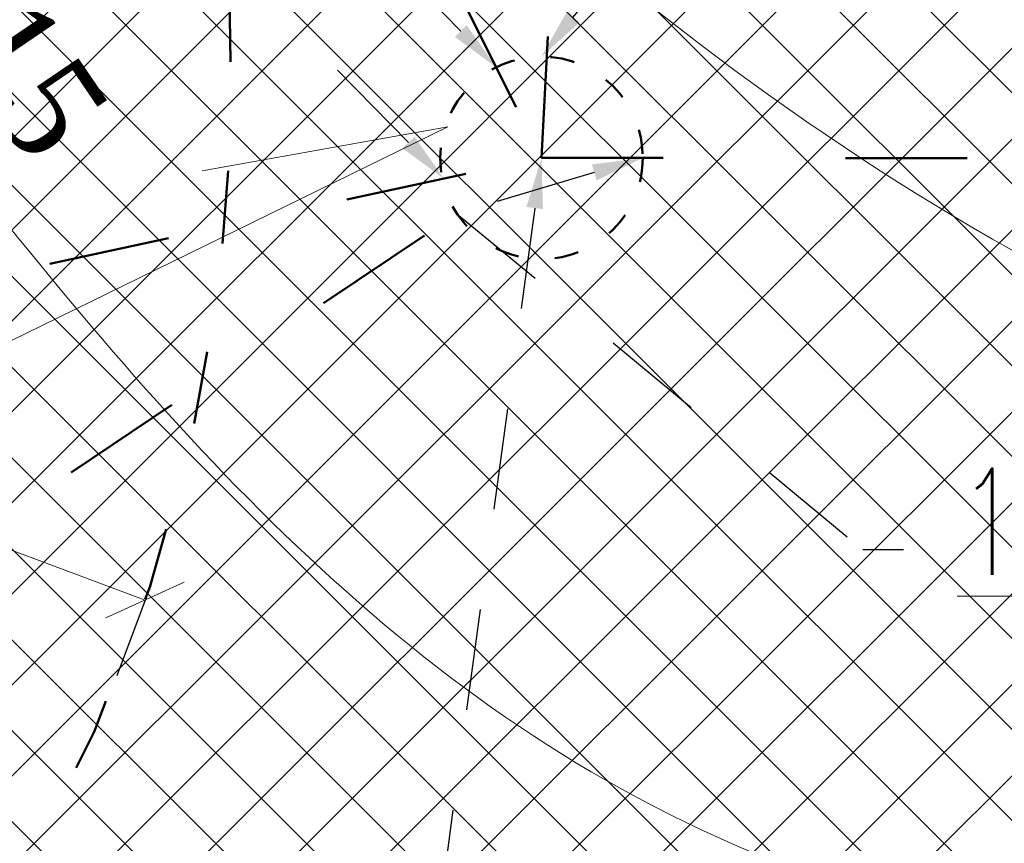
# Model space of a CAD drawing. Header units: metres. Extents: x 7472034 to 8439876, y 5890181 to 5961460.
# Tile 131 of 202: x 8439510.91 to 8439515.77, y 5890380.62 to 5890384.68. Entities that reach past the tile are written whole.
import ezdxf
from ezdxf import colors
from ezdxf.entities.mleader import LeaderData, LeaderLine
from ezdxf.math import Vec2, Vec3

# ---------------------------------------------------------------- set-up
doc = ezdxf.new("R2010")
doc.units = ezdxf.units.M
doc.header["$MEASUREMENT"] = 0
doc.linetypes.add('$0$L218_500', pattern=[1, 0.5, -0.5])
doc.linetypes.add('ACAD_ISO03W100', pattern=[30, 12, -18])
doc.layers.get('0').update_dxf_attribs({"linetype": 'CONTINUOUS', "lineweight": 5})
doc.layers.get('Defpoints').update_dxf_attribs({"linetype": 'CONTINUOUS'})
for name, color, linetype, lineweight in [('### Krawężnik', 6, 'CONTINUOUS', 35), ('### rzędne', 172, 'CONTINUOUS', 35), ('_a_widok', 7, 'CONTINUOUS', 5), ('_IS.KD.B.rura', 124, 'ACAD_ISO03W100', 50), ('_IS.KD.opis.2', 7, 'CONTINUOUS', 18), ('KOLOR-OBIEKT', 21, 'CONTINUOUS', 13), ('T_strefa-8', 20, 'ACAD_ISO03W100', 50), ('ZAG-obrys 018 wymiary', 7, 'CONTINUOUS', 18)]:
    doc.layers.add(name, color=color, linetype=linetype, lineweight=lineweight)
doc.layers.add('100_rzut_wym_wew', color=7, linetype='CONTINUOUS')
doc.layers.add('_IS.BLOK.KD.doziemne', color=7, linetype='CONTINUOUS')
doc.layers.add('_IS_NO', color=11, linetype='CONTINUOUS', lineweight=20, plot=False)
doc.styles.add('DIM', font='simplex.shx', dxfattribs={"width": 0.8})
doc.styles.add('RS', font='Romans.shx', dxfattribs={"width": 0.7})
doc.styles.add('wojtek 1', font='times.ttf', dxfattribs={"height": 0.6})
doc.dimstyles.new('DIM-WEW_500', dxfattribs={"dimscale": 5, "dimtxt": 18, "dimasz": 10, "dimexe": 4, "dimexo": 8, "dimgap": 5, "dimtad": 1, "dimlfac": 0.01, "dimzin": 9, "dimdsep": 46, "dimtxsty": 'DIM', "dimblk": 'ARCHTICK', "dimcen": 5, "dimclrt": 112, "dimadec": 4, "dimazin": 2, "dimtfac": 4, "dimtmove": 0, "dimatfit": 3, "dimldrblk": 'ARCHTICK', "dimfxl": 0, "dimtolj": 1, "dimlwd": 13, "dimarcsym": 0})
pattern_1 = [(45, (967499.2092647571, -71042.97165620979), (-0.2245064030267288, 0.2245064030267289), []), (135, (967499.2092647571, -71042.97165620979), (-0.2245064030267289, -0.2245064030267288), [])]

# ---------------------------------------------------------------- blocks, each defined once
blk = doc.blocks.new('_Oblique')
at = {"color": 0, "linetype": 'ByBlock', "lineweight": -2}
blk.add_line((-0.5, -0.5), (0.5, 0.5), dxfattribs=at)
blk = doc.blocks.new('*D94')
at = {"layer": 'Defpoints', "color": 0, "linetype": 'Continuous', "lineweight": 60}
for p in [(8439516.351271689, 5890381.596295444), (8439514.116921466, 5890380.474832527), (8439515.440602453, 5890377.837592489)]:
    blk.add_point(p, dxfattribs=at)
at = {"layer": 'ZAG-obrys 018 wymiary', "color": 0, "linetype": 'Continuous', "lineweight": -2}
for p, q in [((8439516.710139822, 5890380.881303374), (8439517.854386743, 5890378.601559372)), ((8439514.4757896, 5890379.759840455), (8439515.62003652, 5890377.480096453))]:
    blk.add_line(p, q, dxfattribs=at)
at = {"layer": 'ZAG-obrys 018 wymiary', "color": 0, "linetype": 'Continuous', "lineweight": 13}
blk.add_line((8439517.674952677, 5890378.959055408), (8439515.440602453, 5890377.837592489), dxfattribs=at)
at = {"layer": 'ZAG-obrys 018 wymiary', "color": 0, "linetype": 'Continuous', "lineweight": 13, "xscale": 0.3, "yscale": 0.3, "zscale": 0.3}
for p, rotation in [((8439517.674952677, 5890378.959055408), 26.65294594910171), ((8439515.440602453, 5890377.837592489), 206.6529459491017)]:
    blk.add_blockref('_Oblique', p, dxfattribs=dict(at, rotation=rotation))
at = {"layer": 'ZAG-obrys 018 wymiary', "color": 112, "linetype": 'Continuous', "lineweight": 25, "insert": (8439516.288626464, 5890378.934568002), "char_height": 0.8, "attachment_point": 5, "rotation": 26.652945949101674, "style": 'RS'}
blk.add_mtext('\\A1;2.5', dxfattribs=at)
blk = doc.blocks.new('_ArchTick')
at = {"layer": '100_rzut_wym_wew', "color": 0, "linetype": 'Continuous', "const_width": 0.15}
blk.add_lwpolyline([(-0.5, -0.5), (0.5, 0.5)], dxfattribs=at)
blk = doc.blocks.new('A$C5FF37710')
at = {"layer": '### rzędne', "color": 0, "lineweight": 13, "flags": 128}
blk.add_lwpolyline([(60.04330540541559, 13.90706091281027), (63.32335754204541, 15.51272427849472), (62.11111135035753, 15.29620023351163)], dxfattribs=at)
blk = doc.blocks.new('*D129')
at = {"layer": 'Defpoints', "color": 0, "linetype": 'Continuous', "lineweight": 60}
for p in [(8439504.056658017, 5890384.681464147, -3.95506969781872e-07), (8439511.551133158, 5890381.882859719), (8439511.527139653, 5890381.818606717)]:
    blk.add_point(p, dxfattribs=at)
at = {"layer": 'ZAG-obrys 018 wymiary', "color": 0, "linetype": 'Continuous', "lineweight": -2}
for p, q in [((8439504.03266451, 5890384.617211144), (8439503.892733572, 5890384.242485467)), ((8439511.527139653, 5890381.818606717), (8439511.387208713, 5890381.44388104))]:
    blk.add_line(p, q, dxfattribs=at)
at = {"layer": 'ZAG-obrys 018 wymiary', "color": 0, "linetype": 'Continuous', "lineweight": 13}
blk.add_line((8439504.03266451, 5890384.617211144), (8439511.527139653, 5890381.818606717), dxfattribs=at)
at = {"layer": 'ZAG-obrys 018 wymiary', "color": 0, "linetype": 'Continuous', "lineweight": 13, "xscale": 0.3, "yscale": 0.3, "zscale": 0.3}
for p, rotation in [((8439504.03266451, 5890384.617211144), 159.523244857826), ((8439511.527139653, 5890381.818606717), 339.523244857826)]:
    blk.add_blockref('_Oblique', p, dxfattribs=dict(at, rotation=rotation))
at = {"layer": 'ZAG-obrys 018 wymiary', "color": 112, "linetype": 'Continuous', "lineweight": 25, "insert": (8439506.582002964, 5890384.30569974), "char_height": 0.8, "attachment_point": 5, "rotation": 339.523244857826, "style": 'RS'}
blk.add_mtext('\\A1;8', dxfattribs=at)
blk = doc.blocks.new('*D147')
at = {"layer": 'Defpoints', "color": 0, "linetype": 'Continuous', "lineweight": 60}
for p in [(8439518.474641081, 5890392.018161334, 2.493151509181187e-06), (8439518.617921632, 5890391.73269587), (8439504.104791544, 5890384.805660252)]:
    blk.add_point(p, dxfattribs=at)
at = {"layer": 'ZAG-obrys 018 wymiary', "color": 0, "linetype": 'Continuous', "lineweight": 13}
blk.add_line((8439504.248072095, 5890384.520194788), (8439518.617921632, 5890391.73269587), dxfattribs=at)
at = {"layer": 'ZAG-obrys 018 wymiary', "color": 0, "linetype": 'Continuous', "lineweight": -2}
for p, q in [((8439518.617921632, 5890391.73269587), (8439518.797355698, 5890391.375199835)), ((8439504.248072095, 5890384.520194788), (8439504.427506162, 5890384.162698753))]:
    blk.add_line(p, q, dxfattribs=at)
at = {"layer": 'ZAG-obrys 018 wymiary', "color": 0, "linetype": 'Continuous', "lineweight": 13, "xscale": 0.3, "yscale": 0.3, "zscale": 0.3}
for p, rotation in [((8439518.617921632, 5890391.73269587), 26.65294594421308), ((8439504.248072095, 5890384.520194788), 206.6529459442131)]:
    blk.add_blockref('_Oblique', p, dxfattribs=dict(at, rotation=rotation))
at = {"layer": 'ZAG-obrys 018 wymiary', "color": 112, "linetype": 'Continuous', "lineweight": 25, "insert": (8439511.163845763, 5890388.662689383), "char_height": 0.8, "attachment_point": 5, "rotation": 26.652945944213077, "style": 'RS'}
blk.add_mtext('\\A1;16.1', dxfattribs=at)
blk = doc.blocks.new('*D148')
at = {"layer": 'Defpoints', "color": 0, "linetype": 'Continuous', "lineweight": 60}
for p in [(8439519.620512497, 5890389.735180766), (8439520.190347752, 5890388.599867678, 2.493151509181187e-06), (8439508.570006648, 5890382.76739723)]:
    blk.add_point(p, dxfattribs=at)
at = {"layer": 'ZAG-obrys 018 wymiary', "color": 0, "linetype": 'Continuous', "lineweight": -2}
for p, q in [((8439519.831479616, 5890389.31485975), (8439519.441078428, 5890390.092676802)), ((8439508.211138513, 5890383.482389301), (8439507.820737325, 5890384.260206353))]:
    blk.add_line(p, q, dxfattribs=at)
at = {"layer": 'ZAG-obrys 018 wymiary', "color": 0, "linetype": 'Continuous', "lineweight": 13}
blk.add_line((8439508.000171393, 5890383.902710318), (8439519.620512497, 5890389.735180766), dxfattribs=at)
at = {"layer": 'ZAG-obrys 018 wymiary', "color": 0, "linetype": 'Continuous', "lineweight": 13, "xscale": 0.3, "yscale": 0.3, "zscale": 0.3}
for p, rotation in [((8439519.620512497, 5890389.735180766), 26.65294594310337), ((8439508.000171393, 5890383.902710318), 206.6529459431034)]:
    blk.add_blockref('_Oblique', p, dxfattribs=dict(at, rotation=rotation))
at = {"layer": 'ZAG-obrys 018 wymiary', "color": 112, "linetype": 'Continuous', "lineweight": 25, "insert": (8439514.234347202, 5890387.703097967), "char_height": 0.8, "attachment_point": 5, "rotation": 26.652945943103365, "style": 'RS'}
blk.add_mtext('\\A1;13', dxfattribs=at)
blk = doc.blocks.new('A$C1D2679FE')
at = {"layer": 'KOLOR-OBIEKT', "lineweight": 9, "ltscale": 200}
h = blk.add_hatch(dxfattribs=at)
h.set_pattern_fill('ANSI37', color=253, scale=0.1, angle=16)
h.set_pattern_definition([(61, (-7471780.020262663, -5961378.212846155), (-0.2776917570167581, 0.153927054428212), []), (151, (-7471780.020262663, -5961378.212846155), (-0.153927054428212, -0.2776917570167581), [])])
edge = h.paths.add_edge_path()
edge.add_line((196.975401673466, 33.54016214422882), (192.3495923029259, 34.13512154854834))
edge.add_line((192.3495923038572, 34.13512154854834), (187.7176397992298, 34.7308710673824))
edge.add_line((187.7176398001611, 34.7308710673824), (178.5077782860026, 36.15998750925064))
edge.add_line((178.5077782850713, 36.15998750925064), (176.6601969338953, 36.5026140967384))
edge.add_arc((181.3685569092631, 38.18527459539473), 5.000000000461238, 199.6657310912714, 261.1796204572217)
edge.add_line((180.6018702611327, 33.24440507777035), (187.358021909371, 32.19603671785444))
edge.add_line((187.3580219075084, 32.19603671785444), (192.0230219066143, 31.59603671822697))
edge.add_line((192.0230219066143, 31.59603671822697), (196.6880219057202, 30.9960367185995))
edge.add_line((196.6880219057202, 30.9960367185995), (201.9780219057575, 30.48103671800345))
edge.add_line((201.9780219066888, 30.48103671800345), (207.2680219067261, 29.96603671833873))
edge.add_line((207.2680219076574, 29.96603671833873), (216.468021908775, 29.35603671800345))
edge.add_line((216.4680219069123, 29.35603671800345), (221.8830219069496, 29.11103671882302))
edge.add_line((221.8830219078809, 29.11103671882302), (227.2980219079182, 28.86603671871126))
edge.add_line((227.2980219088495, 28.86603671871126), (233.718021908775, 28.60103671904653))
edge.add_line((233.7180219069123, 28.60103671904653), (240.1380219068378, 28.33603671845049))
edge.add_line((240.1380219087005, 28.33603671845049), (245.3280219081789, 28.076036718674))
edge.add_line((245.3280219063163, 28.076036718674), (246.1380219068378, 28.00603671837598))
edge.add_line((246.1380219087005, 28.00603671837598), (248.4280219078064, 27.98603671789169))
edge.add_line((248.4280219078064, 27.98603671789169), (251.4080219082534, 28.33603671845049))
edge.add_line((251.4080219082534, 28.33603671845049), (255.3380219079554, 29.13603671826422))
edge.add_line((255.3380219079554, 29.13603671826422), (258.1480219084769, 30.35603671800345))
edge.add_line((258.1480219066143, 30.35603671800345), (260.6280219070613, 32.076036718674))
edge.add_line((260.6280219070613, 32.076036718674), (262.7080219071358, 34.29603671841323))
edge.add_line((262.7080219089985, 34.29603671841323), (264.3880219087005, 36.826036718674))
edge.add_line((264.3880219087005, 36.826036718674), (265.608021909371, 39.59603671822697))
edge.add_line((265.6080219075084, 39.59603671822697), (266.4080219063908, 42.53603671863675))
edge.add_line((266.4080219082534, 42.53603671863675), (266.6380219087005, 45.60603671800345))
edge.add_line((266.6380219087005, 45.60603671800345), (266.3380219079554, 48.59603671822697))
edge.add_line((266.3380219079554, 48.59603671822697), (265.628021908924, 51.53603671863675))
edge.add_line((265.6280219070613, 51.53603671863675), (264.5280219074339, 54.28603671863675))
edge.add_line((264.5280219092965, 54.28603671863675), (263.3880219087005, 57.11603671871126))
edge.add_line((263.3880219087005, 57.11603671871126), (262.5430219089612, 59.47103671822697))
edge.add_line((262.5430219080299, 59.47103671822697), (261.6980219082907, 61.826036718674))
edge.add_line((261.6980219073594, 61.826036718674), (260.5980219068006, 65.15103671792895))
edge.add_line((260.5980219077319, 65.15103671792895), (259.4980219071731, 68.47603671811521))
edge.add_line((259.4980219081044, 68.47603671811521), (257.3916487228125, 67.77919145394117))
edge.add_line((257.3916487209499, 67.77919145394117), (258.1675714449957, 64.34697791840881))
edge.add_line((258.167571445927, 64.34697791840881), (259.2776264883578, 60.99158426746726))
edge.add_line((259.2776264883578, 60.99158426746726), (260.1334384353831, 58.60645156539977))
edge.add_line((260.1334384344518, 58.60645156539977), (260.9950570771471, 56.20513570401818))
edge.add_line((260.9950570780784, 56.20513570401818), (262.1522789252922, 53.33238322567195))
edge.add_line((262.1522789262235, 53.33238322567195), (263.1827648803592, 50.75616833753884))
edge.add_line((263.1827648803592, 50.75616833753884), (263.8083402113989, 48.16575780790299))
edge.add_line((263.8083402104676, 48.16575780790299), (264.0684198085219, 45.57363114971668))
edge.add_line((264.0684198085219, 45.57363114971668), (263.8734869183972, 42.97170083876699))
edge.add_line((263.8734869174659, 42.97170083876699), (263.1880731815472, 40.45280535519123))
edge.add_line((263.1880731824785, 40.45280535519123), (262.1337886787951, 38.05906103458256))
edge.add_line((262.1337886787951, 38.05906103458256), (260.6936748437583, 35.89031817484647))
edge.add_line((260.6936748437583, 35.89031817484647), (258.9457271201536, 34.02472012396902))
edge.add_line((258.9457271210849, 34.02472012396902), (256.8967191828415, 32.60363397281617))
edge.add_line((256.8967191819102, 32.60363397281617), (254.5645412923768, 31.59108698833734))
edge.add_line((254.5645412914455, 31.59108698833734), (251.0026761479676, 30.86602538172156))
edge.add_line((251.0026761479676, 30.86602538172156), (248.2893446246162, 30.54734550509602))
edge.add_line((248.2893446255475, 30.54734550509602), (246.2595893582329, 30.56507262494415))
edge.add_line((246.2595893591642, 30.56507262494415), (245.5023283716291, 30.63051493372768))
edge.add_line((245.5023283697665, 30.63051493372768), (240.2548571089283, 30.89339403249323))
edge.add_line((240.2548571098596, 30.89339403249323), (233.8236017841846, 31.1588586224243))
edge.add_line((233.8236017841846, 31.1588586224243), (227.4086662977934, 31.42364957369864))
edge.add_line((227.4086662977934, 31.42364957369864), (221.9987299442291, 31.66842047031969))
edge.add_line((221.9987299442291, 31.66842047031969), (217.4544723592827, 31.90290945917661))
edge.add_line((217.4544723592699, 31.90290945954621), (217.0910134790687, 31.92589690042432))
edge.add_line((217.0910134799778, 31.92589689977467), (214.8768218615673, 32.06593639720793))
edge.add_line((214.876821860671, 32.06593639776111), (207.0033997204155, 32.56390146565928))
edge.add_line((207.0033997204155, 32.56390146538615), (202.2260741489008, 33.02899081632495))
edge.add_line((202.2260741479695, 33.02899081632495), (196.975401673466, 33.54016214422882))
blk = doc.blocks.new('A$C2C426404')
at = {"layer": '_IS_NO', "ltscale": 0.1}
for points, knots in [([(81.48853297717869, 15.975331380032), (78.87586907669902, 16.84686399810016), (76.26450027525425, 17.78992713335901), (72.03847445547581, 21.67736706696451), (65.0990158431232, 30.09408769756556), (58.79946133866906, 33.34467344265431), (58.26247850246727, 34.11525447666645)], [0, 0, 0, 0, 1.278992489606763, 7.78914044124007, 15.74750070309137, 27.64022902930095, 27.64022902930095, 27.64022902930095, 27.64022902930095]), ([(55.69703794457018, 26.44192530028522, 8.07171421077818e-08), (60.47702913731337, 24.37489471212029, 4.118097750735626e-07), (65.41527824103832, 21.38608461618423, 8.932878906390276e-07), (68.42167646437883, 18.98607052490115, -1.681326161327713e-07), (71.60992970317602, 12.73766223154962), (75.29265419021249, 11.98629271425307, 1.662301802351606e-08), (79.75433884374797, 11.20084950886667)], [13.0881689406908, 13.0881689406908, 13.0881689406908, 13.0881689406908, 21.71831455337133, 28.5577747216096, 34.1003045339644, 40.71973107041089, 40.71973107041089, 40.71973107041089, 40.71973107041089]), ([(27.67626924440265, 23.09287754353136, 1.829566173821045e-06), (31.68315875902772, 23.09132452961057, 2.263426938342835e-06), (38.09081487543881, 23.52010669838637, 2.956097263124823e-06), (46.0190905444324, 20.44823641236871), (52.02710655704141, 18.01596992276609, 1.18983141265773e-07), (57.48081744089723, 14.61059598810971, 3.880691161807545e-08), (63.15046560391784, 12.16836789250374), (64.01579423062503, 9.527138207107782), (68.70553139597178, 8.717305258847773), (72.93792583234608, 7.781059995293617)], [0, 0, 0, 0, 11.95042031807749, 19.07916594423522, 25.47980302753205, 30.85202744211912, 32.94528240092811, 39.66304915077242, 46.67346183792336, 46.67346183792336, 46.67346183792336, 46.67346183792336])]:
    blk.add_open_spline(points, degree=3, knots=knots, dxfattribs=at)
at = {"layer": '_IS_NO'}
for points, knots in [([(50.6228041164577, 30.56321178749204, 1.829566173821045e-06), (53.11749188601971, 30.21319374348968), (56.38514522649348, 30.67444155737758), (60.99540497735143, 30.04553546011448), (68.19327101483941, 22.54355850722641, -2.469325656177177e-08), (70.8769634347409, 19.46133922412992, 5.150448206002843e-09), (74.71212187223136, 14.31917844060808, -1.219795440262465e-09), (78.88802252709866, 13.86142715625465), (82.75564656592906, 12.70757211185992)], [0, 0, 0, 0, 7.578698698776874, 9.67195365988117, 16.27655537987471, 24.33370670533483, 30.35915105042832, 36.79354326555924, 36.79354326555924, 36.79354326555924, 36.79354326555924]), ([(61.00408007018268, 18.25321295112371, -1.4627991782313e-07), (63.26592587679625, 17.29233643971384, -1.146969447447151e-07), (66.21503704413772, 16.0340788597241, -3.511225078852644e-09), (68.00314718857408, 11.12305079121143, -2.577520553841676e-08), (71.87222415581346, 10.22267535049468, -9.073252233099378e-09), (76.34470127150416, 9.479967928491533)], [23.00202883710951, 23.00202883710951, 23.00202883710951, 23.00202883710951, 32.14254341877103, 37.86969472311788, 44.68132462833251, 44.68132462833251, 44.68132462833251, 44.68132462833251])]:
    blk.add_open_spline(points, degree=3, knots=knots, dxfattribs=at)
at = {"layer": '_IS_NO', "insert": (71.47503346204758, 20.06493776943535, -2.007742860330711e-06), "char_height": 0.5, "attachment_point": 1, "rotation": 304.2099173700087, "style": 'wojtek 1'}
blk.add_mtext('134,15', dxfattribs=at)
blk = doc.blocks.new('JPII.KD_aktualizacja rzędnych_20.12.2024')
at = {"layer": '_IS.KD.B.rura', "ltscale": 0.05}
for p, q in [((8438644.736812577, 5890698.030779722), (8438653.862159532, 5890679.808619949)), ((8438653.862159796, 5890679.808620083), (8438654.377796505, 5890689.621593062, 6.635853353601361e-07)), ((8438647.803028, 5890675.748843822), (8438653.862058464, 5890679.812604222)), ((8438648.502761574, 5890678.653104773), (8438653.861569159, 5890679.80979885)), ((8438653.862159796, 5890679.808620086), (8438656.745472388, 5890679.807092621))]:
    blk.add_line(p, q, dxfattribs=at)
at = {"layer": '_IS.KD.B.rura', "ltscale": 0.01}
blk.add_circle((8438653.862159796, 5890679.808620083), 0.5, dxfattribs=at)
at = {"layer": '_IS.KD.opis.2', "color": 0, "insert": (8438649.90681028, 5890677.937325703), "char_height": 0.7999999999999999, "width": 2.426505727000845, "attachment_point": 2, "rotation": 33.480218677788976, "style": 'RS'}
blk.add_mtext('\\A1;{\\H0.7x;\\S\uf8fc200PVC/1%;}', dxfattribs=at)
at = {"layer": '_IS.KD.opis.2', "color": 0}
ml = blk.add_multileader_mtext('Standard', dxfattribs=at)
ml.set_content('\\A1;{\\H0.7x;\\C256;\\S132,41/;}', style='RS')
ml.set_leader_properties()
ml.build(insert=Vec2(0, 0))
ml.multileader.update_dxf_attribs({"text_left_attachment_type": 2, "text_right_attachment_type": 2, "dogleg_length": 0.2, "arrow_head_size": 0.25})
ctx = ml.context
ctx.base_point, ctx.char_height, ctx.arrow_head_size, ctx.landing_gap_size, ctx.plane_origin = Vec3(8438649.3536759, 5890682.126627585, 3.692561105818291e-07), 0.75, 0.25, 0.3, Vec3(8438606.654774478, 5890663.838757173, 3.692561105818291e-07)
ctx.left_attachment, ctx.right_attachment, ctx.text_align_type = 2, 2, 1
notes = []
notes.append((ctx, [(1, (1, 1, 0), (8438651.816175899, 5890682.126627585, 3.692561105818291e-07), (-1, 0), 0.2, [(0, [(8438653.638272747, 5890680.255693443, 3.692561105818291e-07)], 0, [])])]))
ctx.mtext.insert, ctx.mtext.width, ctx.mtext.alignment, ctx.mtext.flow_direction = Vec3(8438650.484925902, 5890682.526627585, 3.692561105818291e-07), 9.34447490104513, 2, 5
ml = blk.add_multileader_mtext('Standard', dxfattribs=at)
ml.set_content('\\A1;{\\H0.7x;\\C256;\\S132,67/;}', style='RS')
ml.set_leader_properties()
ml.build(insert=Vec2(0, 0))
ml.multileader.update_dxf_attribs({"text_left_attachment_type": 2, "text_right_attachment_type": 2, "dogleg_length": 0.2, "arrow_head_size": 0.25})
ctx = ml.context
ctx.base_point, ctx.char_height, ctx.arrow_head_size, ctx.landing_gap_size, ctx.plane_origin = Vec3(8438654.829507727, 5890681.263378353, 3.692561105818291e-07), 0.75, 0.25, 0.3, Vec3(8438607.655595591, 5890663.003523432, 3.692561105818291e-07)
ctx.left_attachment, ctx.right_attachment, ctx.text_align_type = 2, 2, 1
notes.append((ctx, [(0, (1, 1, 0), (8438654.629507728, 5890681.263378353, 3.692561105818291e-07), (1, 0), 0.2, [(0, [(8438653.862159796, 5890680.308620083, 3.692561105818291e-07)], 0, [])])]))
ctx.mtext.insert, ctx.mtext.width, ctx.mtext.alignment, ctx.mtext.flow_direction = Vec3(8438656.013257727, 5890681.663378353, 3.692561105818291e-07), 9.34447490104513, 2, 5
ml = blk.add_multileader_mtext('Standard', dxfattribs=at)
ml.set_content('\\A1;{\\H0.7x;\\C256;\\S133,12/;}', style='RS')
ml.set_leader_properties()
ml.build(insert=Vec2(0, 0))
ml.multileader.update_dxf_attribs({"text_left_attachment_type": 2, "text_right_attachment_type": 2, "dogleg_length": 0.2, "arrow_head_size": 0.25})
ctx = ml.context
ctx.base_point, ctx.char_height, ctx.arrow_head_size, ctx.landing_gap_size, ctx.plane_origin = Vec3(8438649.749497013, 5890680.791393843, 3.692561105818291e-07), 0.75, 0.25, 0.3, Vec3(8438607.155595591, 5890662.503523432, 3.692561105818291e-07)
ctx.left_attachment, ctx.right_attachment, ctx.text_align_type = 2, 2, 1
notes.append((ctx, [(1, (1, 1, 0), (8438652.316997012, 5890680.791393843, 3.692561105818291e-07), (-1, 0), 0.2, [(0, [(8438653.380669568, 5890679.705997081, 3.692561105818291e-07)], 0, [])])]))
ctx.mtext.insert, ctx.mtext.width, ctx.mtext.alignment, ctx.mtext.flow_direction = Vec3(8438650.933247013, 5890681.191393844, 3.692561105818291e-07), 9.34447490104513, 2, 5
ml = blk.add_multileader_mtext('Standard', dxfattribs=at)
ml.set_content('\\A1;{\\C132;D32\\H0.7x;\\C256;\\S134,12/131,91;}', style='RS')
ml.set_leader_properties()
ml.build(insert=Vec2(0, 0))
ml.multileader.update_dxf_attribs({"text_left_attachment_type": 2, "text_right_attachment_type": 2, "dogleg_length": 0.2, "arrow_head_size": 0.25})
ctx = ml.context
ctx.base_point, ctx.char_height, ctx.arrow_head_size, ctx.landing_gap_size, ctx.plane_origin = Vec3(8438649.291712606, 5890675.549117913), 0.75, 0.25, 0.3, Vec3(8438602.49696428, 5890654.075289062)
ctx.left_attachment, ctx.right_attachment, ctx.text_align_type = 2, 2, 1
notes.append((ctx, [(1, (1, 1, 0), (8438653.284212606, 5890675.549117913), (-1, 0), 0.2, [(3, [(8438653.862159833, 5890679.808618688)], 0, [])])]))
ctx.mtext.insert, ctx.mtext.width, ctx.mtext.alignment, ctx.mtext.flow_direction = Vec3(8438651.187962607, 5890676.261617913), 9.34447490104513, 2, 5
ml = blk.add_multileader_mtext('Standard', dxfattribs=at)
ml.set_content('\\A1;{\\H0.7x;\\C256;\\S132,41/;}', style='RS')
ml.set_leader_properties()
ml.build(insert=Vec2(0, 0))
ml.multileader.update_dxf_attribs({"text_left_attachment_type": 2, "text_right_attachment_type": 2, "dogleg_length": 0.2, "arrow_head_size": 0.25})
ctx = ml.context
ctx.base_point, ctx.char_height, ctx.arrow_head_size, ctx.landing_gap_size, ctx.plane_origin = Vec3(8438655.647983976, 5890677.8747534), 0.75, 0.25, 0.3, Vec3(8438602.92243408, 5890654.917259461)
ctx.left_attachment, ctx.right_attachment, ctx.text_align_type = 2, 2, 1
notes.append((ctx, [(0, (1, 1, 0), (8438655.447983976, 5890677.8747534), (1, 0), 0.2, [(1, [(8438654.362159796, 5890679.808620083), (8438653.445043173, 5890679.532914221)], 0, [])])]))
ctx.mtext.insert, ctx.mtext.width, ctx.mtext.alignment, ctx.mtext.flow_direction = Vec3(8438656.779233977, 5890678.2747534), 9.34447490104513, 2, 5
ml = blk.add_multileader_mtext('Standard', dxfattribs=at)
ml.set_content('\\A1;{\\C132;D31\\H0.7x;\\C256;\\S134,09/132,38;}', style='RS')
ml.set_leader_properties()
ml.build(insert=Vec2(0, 0))
ml.multileader.update_dxf_attribs({"text_left_attachment_type": 2, "text_right_attachment_type": 2, "dogleg_length": 0.2, "arrow_head_size": 0.25})
ctx = ml.context
ctx.base_point, ctx.char_height, ctx.arrow_head_size, ctx.landing_gap_size, ctx.plane_origin = Vec3(8438658.461216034, 5890678.839277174), 0.75, 0.25, 0.3, Vec3(8438608.091364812, 5890657.305217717)
ctx.left_attachment, ctx.right_attachment, ctx.text_align_type = 2, 2, 1
notes.append((ctx, [(0, (1, 1, 0), (8438658.261216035, 5890678.839277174), (1, 0), 0.2, [(3, [(8438656.745472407, 5890679.807091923)], 0, [])])]))
ctx.mtext.insert, ctx.mtext.width, ctx.mtext.alignment, ctx.mtext.flow_direction = Vec3(8438660.357466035, 5890679.551777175), 9.34447490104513, 2, 5
for ctx, leaders in notes:
    for number, flags, end, landing, length, lines in leaders:
        leader = LeaderData()
        leader.index, (leader.has_last_leader_line, leader.has_dogleg_vector, leader.attachment_direction) = number, flags
        leader.last_leader_point, leader.dogleg_vector, leader.dogleg_length = Vec3(end), Vec3(landing), length
        for number, points, colour, breaks in lines:
            line = LeaderLine()
            line.index, line.vertices, line.color, line.breaks = number, Vec3.list(points), colors.encode_raw_color(colour), breaks
            leader.lines.append(line)
        ctx.leaders.append(leader)

msp = doc.modelspace()

# ---------------------------------------------------------------- hatches: boundary and pattern name
at = {"layer": 'KOLOR-OBIEKT', "lineweight": 9}
h = msp.add_hatch(dxfattribs=at)
h.set_pattern_fill('ANSI37', color=73, scale=0.1)
h.set_pattern_definition(pattern_1)
edge = h.paths.add_edge_path()
edge.add_arc((8439443.60123986, 5890379.17988472), 6.652831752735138, 296.7043321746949, 335.0331150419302)
edge.add_arc((8439476.194075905, 5890367.917634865), 27.87464989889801, 155.1393615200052, 162.3446315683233, ccw=False)
edge.add_arc((8439457.399943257, 5890376.211109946), 7.345078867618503, 127.98309878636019, 152.2023641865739, ccw=False)
edge.add_arc((8439457.741930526, 5890376.488713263), 7.349948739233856, 107.1989600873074, 131.4182254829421, ccw=False)
edge.add_line((8439455.568618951, 5890383.509999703), (8439473.898437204, 5890392.710084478))
edge.add_arc((8439481.742870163, 5890376.384611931), 18.11232128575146, 99.26977735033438, 115.6644084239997, ccw=False)
edge.add_line((8439478.825278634, 5890394.260401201), (8439481.377171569, 5890394.321440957))
edge.add_arc((8439482.909595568, 5890377.390082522), 17.00056533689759, 88.22393661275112, 95.17163768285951, ccw=False)
edge.add_arc((8439482.561499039, 5890405.235869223), 10.88860248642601, 274.6092070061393, 298.9976789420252)
edge.add_arc((8443006.923870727, 5883371.657126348), 7856.29059094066, 116.59181359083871, 116.61107962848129, ccw=False)
edge.add_arc((8439465.895823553, 5890431.340313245), 42.15757971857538, 305.2087751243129, 306.7865132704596)
edge.add_arc((8439488.80074795, 5890400.283338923), 3.577668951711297, 310.8590814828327, 340.7280968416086)
edge.add_line((8439492.177934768, 5890399.102523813), (8439493.275267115, 5890403.980640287))
edge.add_line((8439493.275267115, 5890403.980640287), (8439502.266345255, 5890408.28072203))
edge.add_line((8439502.266345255, 5890408.28072203), (8439504.844191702, 5890407.694009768))
edge.add_line((8439504.844191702, 5890407.694009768), (8439506.125281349, 5890405.329609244))
edge.add_arc((8439507.019670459, 5890405.776898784), 0.9999999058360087, 206.5699188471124, 283.6833393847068)
edge.add_line((8439507.256226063, 5890404.805280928), (8439511.624560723, 5890406.970734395))
edge.add_line((8439511.624560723, 5890406.970734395), (8439511.39896348, 5890407.420225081))
edge.add_line((8439511.39896348, 5890407.420225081), (8439510.561982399, 5890407.017405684))
edge.add_line((8439510.561982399, 5890407.017405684), (8439509.330427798, 5890409.481424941))
edge.add_line((8439509.330427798, 5890409.481424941), (8439512.635426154, 5890411.138401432))
edge.add_line((8439512.635426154, 5890411.138401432), (8439512.638568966, 5890411.136467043))
edge.add_line((8439512.638568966, 5890411.136467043), (8439515.998443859, 5890412.829496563))
edge.add_line((8439515.998443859, 5890412.829496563), (8439517.239018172, 5890410.325621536))
edge.add_line((8439517.239018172, 5890410.325621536), (8439513.919446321, 5890408.633274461))
edge.add_line((8439513.919446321, 5890408.633274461), (8439514.091312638, 5890408.235941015))
edge.add_line((8439514.091312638, 5890408.235941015), (8439518.839102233, 5890410.604261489))
edge.add_line((8439518.839102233, 5890410.604261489), (8439518.585943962, 5890412.843737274))
edge.add_line((8439518.585943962, 5890412.843737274), (8439518.274555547, 5890413.628049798))
edge.add_line((8439518.274555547, 5890413.628049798), (8439517.839658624, 5890414.494365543))
edge.add_line((8439517.839658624, 5890414.494365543), (8439524.310164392, 5890417.742607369))
edge.add_line((8439524.310164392, 5890417.742607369), (8439525.122207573, 5890416.124990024))
edge.add_line((8439525.122207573, 5890416.124990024), (8439526.840645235, 5890414.670893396))
edge.add_line((8439526.840645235, 5890414.670893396), (8439527.244697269, 5890414.489695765))
edge.add_arc((8439552.769967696, 5890317.570311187), 100.2242811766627, 102.79246926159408, 104.75471345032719, ccw=False)
edge.add_arc((8439529.321881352, 5890420.105147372), 4.960037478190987, 284.6730648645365, 320.3902958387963)
edge.add_arc((8435016.013859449, 5889290.11735932), 4655.555010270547, 14.00691021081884, 14.04831962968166)
edge.add_line((8439532.327549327, 5890420.207226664), (8439525.877549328, 5890423.127226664))
edge.add_line((8439525.877549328, 5890423.127226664), (8439431.028022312, 5890376.803268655))
edge.add_line((8439431.028022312, 5890376.803268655), (8439435.479127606, 5890375.417226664))
edge.add_line((8439435.479127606, 5890375.417226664), (8439446.590932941, 5890373.236661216))
edge = h.paths.add_edge_path()
edge.add_arc((8439530.228804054, 5890405.916425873), 3.001836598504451, 99.44813666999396, 208.2631515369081)
edge.add_line((8439527.5848402, 5890404.494990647), (8439533.209264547, 5890393.206690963))
edge.add_line((8439533.209264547, 5890393.206690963), (8439519.17443581, 5890386.185049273))
edge.add_line((8439519.17443581, 5890386.185049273), (8439523.57812012, 5890377.411604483))
edge.add_line((8439523.57812012, 5890377.411604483), (8439517.455507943, 5890374.324033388))
edge.add_line((8439517.455507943, 5890374.324033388), (8439517.445860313, 5890374.319191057))
edge.add_line((8439517.445860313, 5890374.319191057), (8439517.33905848, 5890374.265585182))
edge.add_line((8439517.33905848, 5890374.265585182), (8439516.815779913, 5890375.308140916))
edge.add_line((8439516.815779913, 5890375.308140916), (8439511.370501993, 5890372.574998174))
edge.add_line((8439511.370501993, 5890372.574998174), (8439511.888417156, 5890371.529804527))
edge.add_line((8439511.888417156, 5890371.529804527), (8439506.425671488, 5890368.787948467))
edge.add_line((8439506.425671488, 5890368.787948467), (8439505.890341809, 5890369.841556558))
edge.add_line((8439505.890341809, 5890369.841556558), (8439505.8884594, 5890369.869391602))
edge.add_line((8439505.8884594, 5890369.869391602), (8439500.283276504, 5890366.97762632))
edge.add_line((8439500.283276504, 5890366.97762632), (8439519.478066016, 5890366.160130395))
edge.add_line((8439519.478066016, 5890366.160130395), (8439542.767549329, 5890378.417226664))
edge.add_line((8439542.767549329, 5890378.417226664), (8439538.675788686, 5890394.802262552))
edge.add_line((8439538.675788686, 5890394.802262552), (8439537.066416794, 5890401.238139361))
edge.add_line((8439537.066416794, 5890401.238139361), (8439535.557306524, 5890407.69906358))
edge.add_arc((8439531.145391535, 5890400.872499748), 8.128158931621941, 57.12596579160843, 99.98506404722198)
edge = h.paths.add_edge_path()
edge.add_line((8439470.194509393, 5890384.137651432), (8439461.355169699, 5890379.697090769))
edge.add_line((8439461.355169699, 5890379.697090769), (8439460.080861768, 5890379.068371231))
edge.add_line((8439460.080861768, 5890379.068371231), (8439457.869254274, 5890377.642639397))
edge.add_arc((8439460.609507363, 5890373.444653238), 5.013190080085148, 123.1346622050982, 204.022759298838)
edge.add_line((8439456.030540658, 5890371.403786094), (8439459.447549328, 5890370.707226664))
edge.add_line((8439459.447549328, 5890370.707226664), (8439480.497107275, 5890367.736747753))
edge.add_line((8439480.497107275, 5890367.736747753), (8439497.963342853, 5890367.082590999))
edge.add_line((8439497.963342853, 5890367.082590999), (8439496.62020549, 5890369.722641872))
edge.add_line((8439496.62020549, 5890369.722641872), (8439494.91788047, 5890373.087302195))
edge.add_arc((8439489.468037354, 5890366.363615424), 8.654984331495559, 50.97371617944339, 58.22889977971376)
edge.add_line((8439494.025120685, 5890373.721722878), (8439490.036071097, 5890376.575637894))
edge.add_line((8439490.036071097, 5890376.575637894), (8439489.954459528, 5890375.592465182))
edge.add_line((8439489.954459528, 5890375.592465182), (8439490.917133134, 5890375.538648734))
edge.add_line((8439490.917133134, 5890375.538648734), (8439490.678913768, 5890371.956837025))
edge.add_line((8439490.678913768, 5890371.956837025), (8439482.55041443, 5890372.440399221))
edge.add_line((8439482.55041443, 5890372.440399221), (8439482.851718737, 5890376.020734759))
edge.add_line((8439482.851718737, 5890376.020734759), (8439487.354100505, 5890375.749064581))
edge.add_line((8439487.354100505, 5890375.749064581), (8439487.521080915, 5890378.34061919))
edge.add_line((8439487.521080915, 5890378.34061919), (8439481.803471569, 5890382.401025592))
edge.add_arc((8439487.942466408, 5890392.088814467), 11.46911116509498, 231.6002274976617, 237.6382272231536, ccw=False)
edge.add_line((8439480.818489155, 5890383.100518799), (8439480.351152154, 5890383.41057529))
edge.add_line((8439480.351152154, 5890383.41057529), (8439479.210044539, 5890382.939428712))
edge.add_line((8439479.210044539, 5890382.939428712), (8439480.412913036, 5890383.399613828))
edge.add_arc((8439474.682487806, 5890375.167564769), 10.03017472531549, 55.15777404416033, 116.5800473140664)
h.paths.add_polyline_path([(8439461.898919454, 5890370.792156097), (8439462.257176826, 5890373.552492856)], flags=16)
h = msp.add_hatch(dxfattribs=at)
h.set_pattern_fill('ANSI37', color=253, scale=0.1)
h.set_pattern_definition(pattern_1)
edge = h.paths.add_edge_path()
edge.add_arc((8439529.163071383, 5890420.279666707), 5.193757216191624, 276.50229096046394, 320.0240354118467, ccw=False)
edge.add_line((8439529.751227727, 5890415.119319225), (8439525.812744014, 5890414.153171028))
edge.add_line((8439525.812744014, 5890414.153171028), (8439519.208160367, 5890410.804184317))
edge.add_line((8439519.208160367, 5890410.804184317), (8439517.988028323, 5890410.126512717))
edge.add_line((8439517.988028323, 5890410.126512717), (8439514.091312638, 5890408.235941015))
edge.add_line((8439514.091312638, 5890408.235941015), (8439511.613697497, 5890406.992378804))
edge.add_line((8439511.613697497, 5890406.992378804), (8439509.258949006, 5890405.810485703))
edge.add_line((8439509.258949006, 5890405.810485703), (8439507.371756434, 5890404.83508177))
edge.add_arc((8439506.940777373, 5890405.737469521), 1.000023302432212, 206.5712342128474, 295.5290722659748, ccw=False)
edge.add_line((8439506.046377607, 5890405.290148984), (8439504.844186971, 5890407.693988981))
edge.add_line((8439504.844186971, 5890407.693988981), (8439502.261629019, 5890408.281795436))
edge.add_line((8439502.261629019, 5890408.281795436), (8439499.350132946, 5890407.011538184))
edge.add_line((8439499.350132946, 5890407.011538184), (8439493.30510976, 5890403.995621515))
edge.add_line((8439493.30510976, 5890403.995621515), (8439492.177918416, 5890399.102451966))
edge.add_arc((8439488.801253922, 5890400.282879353), 3.577047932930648, 293.05521913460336, 340.73119789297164, ccw=False)
edge.add_line((8439490.202090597, 5890396.991537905), (8439487.801423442, 5890395.78932472))
edge.add_arc((8439482.51122255, 5890404.317896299), 10.03607286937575, 278.1216072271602, 301.8109775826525, ccw=False)
edge.add_line((8439483.9290645, 5890394.382480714), (8439478.825278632, 5890394.260401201))
edge.add_arc((8439481.742870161, 5890376.384611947), 18.11232126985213, 99.26977735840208, 115.6644084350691)
edge.add_line((8439473.898437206, 5890392.710084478), (8439455.537130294, 5890383.494194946))
edge.add_arc((8439458.368862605, 5890375.380272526), 8.593860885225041, 109.2388197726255, 150.5606865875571)
edge.add_line((8439450.884668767, 5890379.604167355), (8439456.921008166, 5890377.849276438))
edge.add_line((8439456.921008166, 5890377.849276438), (8439458.055979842, 5890377.519316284))
edge.add_arc((8439462.056345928, 5890374.376166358), 5.087466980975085, 112.4172144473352, 141.842727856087, ccw=False)
edge.add_line((8439460.116249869, 5890379.079181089), (8439470.201913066, 5890384.141371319))
edge.add_arc((8439474.670732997, 5890375.058466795), 10.12272227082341, 52.60385305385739, 116.19734301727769, ccw=False)
edge.add_line((8439480.818489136, 5890383.100518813), (8439494.035062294, 5890373.735722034))
edge.add_arc((8439499.404929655, 5890380.165137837), 8.376924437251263, 230.1312663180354, 239.1071883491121)
edge.add_arc((8439492.046879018, 5890368.073539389), 5.778072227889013, 28.405105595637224, 58.05675779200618, ccw=False)
edge.add_line((8439497.129307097, 5890370.822183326), (8439498.920012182, 5890367.249241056))
edge.add_line((8439498.920012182, 5890367.249241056), (8439502.137476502, 5890368.864147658))
edge.add_line((8439502.137476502, 5890368.864147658), (8439500.881438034, 5890371.366619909))
edge.add_arc((8439501.41146424, 5890371.651481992), 0.6017260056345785, 32.69127385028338, 208.2557647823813, ccw=False)
edge.add_line((8439501.917872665, 5890371.97648152), (8439503.213570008, 5890369.395299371))
edge.add_line((8439503.213570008, 5890369.395299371), (8439521.788261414, 5890378.745992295))
edge.add_line((8439521.788261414, 5890378.745992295), (8439512.863585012, 5890396.520876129))
edge.add_arc((8439515.497668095, 5890397.863594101), 2.956566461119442, 115.92003145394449, 207.0101116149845, ccw=False)
edge.add_line((8439514.20530482, 5890400.522744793), (8439524.043376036, 5890405.489377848))
edge.add_line((8439524.043376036, 5890405.489377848), (8439526.586557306, 5890407.103247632))
edge.add_line((8439526.586557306, 5890407.103247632), (8439529.129738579, 5890408.717117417))
edge.add_arc((8439531.212438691, 5890401.016589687), 7.97720296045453, 58.08019787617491, 105.13424418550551, ccw=False)
edge.add_line((8439535.43023892, 5890407.787551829), (8439533.14312037, 5890416.942853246))
edge = h.paths.add_edge_path(flags=16)
edge.add_line((8439502.061371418, 5890393.458260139), (8439496.04637926, 5890390.43770596))
edge.add_arc((8439496.464019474, 5890389.751908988), 0.8029575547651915, 121.3407965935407, 301.694103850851)
edge.add_line((8439496.8858806, 5890389.068700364), (8439502.900872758, 5890392.089254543))
edge.add_arc((8439502.27990767, 5890392.650368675), 0.83692694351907, 317.898520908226, 465.1363795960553)
edge = h.paths.add_edge_path(flags=16)
edge.add_line((8439505.00109902, 5890384.089630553), (8439500.444638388, 5890381.798632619))
edge.add_arc((8439500.084983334, 5890382.51322949), 0.8000002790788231, 116.620304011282, 296.7160130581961, ccw=False)
edge.add_line((8439499.72652247, 5890383.228426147), (8439504.283989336, 5890385.517420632))
edge.add_arc((8439504.642916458, 5890384.80371257), 0.7988791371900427, -63.361719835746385, 116.69803695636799, ccw=False)
at = {"layer": 'KOLOR-OBIEKT', "lineweight": 9, "ltscale": 200}
h = msp.add_hatch(dxfattribs=at)
h.set_pattern_fill('ANSI37', color=231, scale=0.1)
h.set_pattern_definition([(45, (967499.202946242, -71042.94610979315), (-0.2245064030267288, 0.2245064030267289), []), (135, (967499.202946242, -71042.94610979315), (-0.2245064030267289, -0.2245064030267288), [])])
edge = h.paths.add_edge_path()
edge.add_line((8439512.863585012, 5890396.520876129), (8439521.788261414, 5890378.745992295))
edge.add_line((8439521.788261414, 5890378.745992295), (8439503.213570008, 5890369.395299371))
edge.add_line((8439503.213570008, 5890369.395299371), (8439501.917872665, 5890371.97648152))
edge.add_arc((8439501.411425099, 5890371.65154851), 0.6017230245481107, 32.6839302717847, 208.2631083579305)
edge.add_line((8439500.881438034, 5890371.366619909), (8439502.137476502, 5890368.864147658))
edge.add_line((8439502.137476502, 5890368.864147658), (8439498.920012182, 5890367.249241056))
edge.add_line((8439498.920012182, 5890367.249241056), (8439497.129307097, 5890370.822183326))
edge.add_line((8439497.129307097, 5890370.822183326), (8439495.555644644, 5890372.655868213))
edge.add_line((8439495.555644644, 5890372.655868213), (8439494.901445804, 5890373.120452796))
edge.add_line((8439494.901445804, 5890373.120452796), (8439497.963342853, 5890367.082590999))
edge.add_line((8439497.963342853, 5890367.082590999), (8439500.283276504, 5890366.97762632))
edge.add_line((8439500.283276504, 5890366.97762632), (8439505.893878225, 5890369.872187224))
edge.add_line((8439505.893878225, 5890369.872187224), (8439506.425671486, 5890368.787948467))
edge.add_line((8439506.425671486, 5890368.787948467), (8439511.888417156, 5890371.529804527))
edge.add_line((8439511.888417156, 5890371.529804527), (8439511.370501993, 5890372.574998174))
edge.add_line((8439511.370501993, 5890372.574998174), (8439516.815852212, 5890375.308177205))
edge.add_line((8439516.815852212, 5890375.308177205), (8439517.338986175, 5890374.26554889))
edge.add_line((8439517.338986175, 5890374.26554889), (8439523.580028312, 5890377.407811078))
edge.add_line((8439523.580028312, 5890377.407811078), (8439519.172527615, 5890386.188842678))
edge.add_line((8439519.172527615, 5890386.188842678), (8439530.098737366, 5890391.695090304))
edge.add_line((8439530.098737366, 5890391.695090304), (8439523.347480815, 5890405.140094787))
edge.add_line((8439523.347480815, 5890405.140094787), (8439514.198986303, 5890400.548291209))
edge.add_arc((8439515.544616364, 5890397.867007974), 3.00000000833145, 116.6502652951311, 206.6609883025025)
h.paths.add_polyline_path([(8439514.64326723, 5890399.651613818), (8439522.901414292, 5890403.796535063), (8439528.750976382, 5890392.142141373), (8439520.49282829, 5890387.997219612)], flags=16)

# ---------------------------------------------------------------- linework, layer by layer
at = {"layer": 'T_strefa-8', "color": 151, "ltscale": 0.03, "flags": 128}
msp.add_lwpolyline([(8439506.671440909, 5890376.807697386), (8439507.560025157, 5890377.255930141, 0.4132234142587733), (8439511.111844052, 5890387.977484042), (8439510.888164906, 5890388.424663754, 0.414350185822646), (8439500.151130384, 5890391.998988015), (8439499.256820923, 5890391.551133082, 0.4169632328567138), (8439495.71974441, 5890380.748838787), (8439495.949148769, 5890380.301281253, 0.4123217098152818)], format="xyb", close=True, dxfattribs=at)

# ---------------------------------------------------------------- block references
at = {"layer": '### Krawężnik', "color": 1, "linetype": 'Continuous', "lineweight": 60, "ltscale": 0.2}
msp.add_blockref('A$C1D2679FE', (8439279.223208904, 5890335.266736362), dxfattribs=at)
at = {"ltscale": 0.1}
msp.add_blockref('A$C5FF37710', (8439449.697574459, 5890368.641764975), dxfattribs=at)
at = {"layer": '_a_widok', "color": 0, "linetype": 'Continuous', "lineweight": 60, "ltscale": 0.2}
msp.add_blockref('A$C2C426404', (8439438.733810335, 5890365.88383195), dxfattribs=at)
msp.add_blockref('A$C2C426404', (8439438.733810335, 5890365.88383195), dxfattribs=at)
at = {"layer": '_IS.BLOK.KD.doziemne', "linetype": '$0$L218_500'}
msp.add_blockref('JPII.KD_aktualizacja rzędnych_20.12.2024', (859.6212462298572, -295.8072097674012), dxfattribs=at)

# ---------------------------------------------------------------- dimensions: what is measured, and where the dimension line sits
at = {"layer": 'ZAG-obrys 018 wymiary', "linetype": 'Continuous', "lineweight": 25}
for p1, p2, distance, override, picture, middle in [((8439504.104791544, 5890384.805660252), (8439518.474641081, 5890392.018161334, 2.493151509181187e-06), -0.3194054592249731, {"dimscale": 0.1, "dimtxt": 8, "dimasz": 3, "dimgap": 2, "dimdec": 1, "dimlfac": 1, "dimtxsty": 'RS', "dimblk1": 'Oblique', "dimblk2": 'Oblique', "dimsah": 1, "dimfxl": 50, "dimfxlon": 1}, '*D147', (8439511.163845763, 5890388.662689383)), ((8439516.35127169, 5890381.596295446), (8439514.116921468, 5890380.474832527), 2.9507908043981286, {"dimscale": 0.1, "dimtxt": 8, "dimasz": 3, "dimgap": 2, "dimlfac": 1, "dimtxsty": 'RS', "dimblk1": 'Oblique', "dimblk2": 'Oblique', "dimsah": 1, "dimfxl": 50, "dimfxlon": 1}, '*D94', (8439516.288626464, 5890378.934568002))]:
    dim = msp.add_aligned_dim(p1=p1, p2=p2, distance=distance, dimstyle='DIM-WEW_500', override=override, dxfattribs=at)
    dim.commit()
    dim.dimension.update_dxf_attribs({"geometry": picture, "text_midpoint": middle})
for base, p1, p2, angle, override, picture, middle in [((8439519.620512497, 5890389.735180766), (8439508.570006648, 5890382.76739723), (8439520.190347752, 5890388.599867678, 2.493151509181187e-06), 26.652945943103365, {"dimscale": 0.1, "dimtxt": 8, "dimasz": 3, "dimgap": 2, "dimdec": 1, "dimlfac": 1, "dimtxsty": 'RS', "dimblk1": 'Oblique', "dimblk2": 'Oblique', "dimsah": 1, "dimfxl": 50, "dimfxlon": 1}, '*D148', (8439514.503498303, 5890387.166853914)), ((8439511.527139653, 5890381.818606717), (8439504.056658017, 5890384.681464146, -3.95506969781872e-07), (8439511.551133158, 5890381.882859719), 339.52324485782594, {"dimscale": 0.1, "dimtxt": 8, "dimasz": 3, "dimgap": 2, "dimlfac": 1, "dimtxsty": 'RS', "dimblk1": 'Oblique', "dimblk2": 'Oblique', "dimsah": 1, "dimfxl": 50, "dimfxlon": 1}, '*D129', (8439506.372106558, 5890383.743611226))]:
    dim = msp.add_linear_dim(base=base, p1=p1, p2=p2, angle=angle, dimstyle='DIM-WEW_500', override=override, dxfattribs=at)
    dim.commit()
    dim.dimension.update_dxf_attribs({"geometry": picture, "text_midpoint": middle, "dimtype": 161})

doc.saveas('drawing.dxf')
